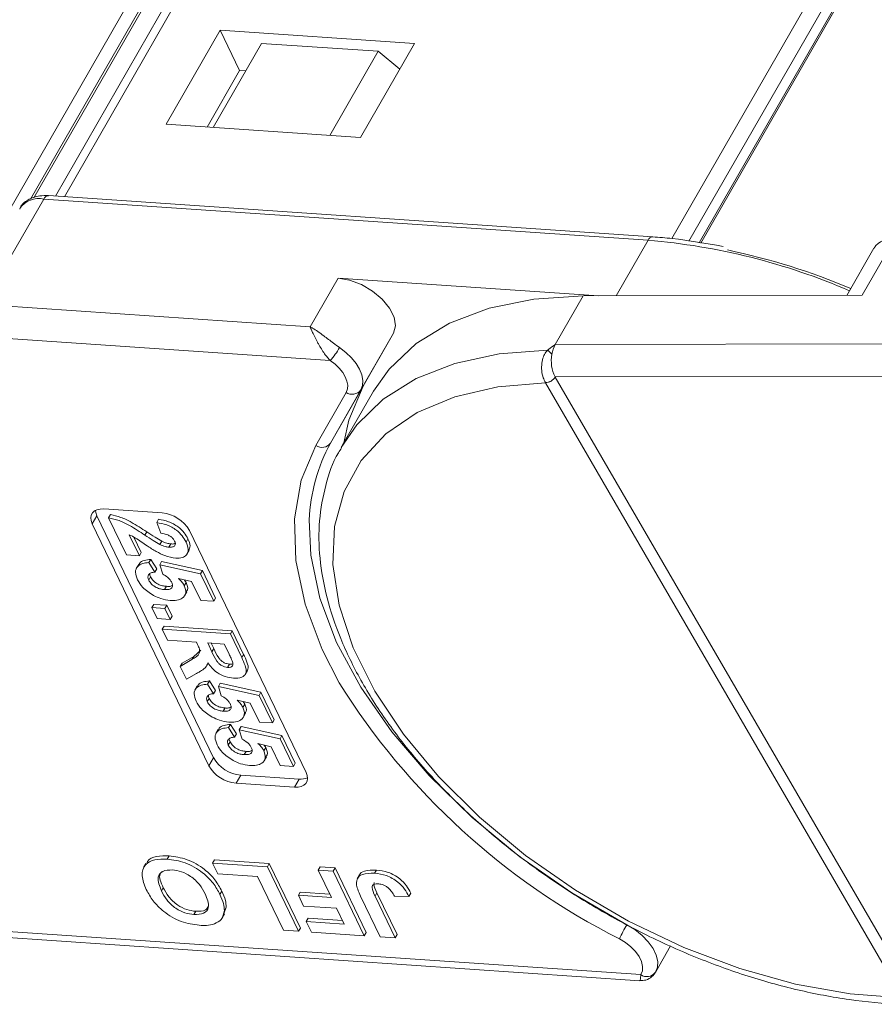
# Model space of a CAD drawing. Header units: millimetres. Extents: x 2816 to 3738, y -75 to 577.
# Tile 28 of 49: x 3378 to 3408, y 399 to 433. Entities that reach past the tile are written whole.
import ezdxf

# ---------------------------------------------------------------- set-up
doc = ezdxf.new("R2010")
doc.units = ezdxf.units.MM

msp = doc.modelspace()

# ---------------------------------------------------------------- linework, layer by layer
at = {"color": 7, "linetype": 'Continuous', "lineweight": 15}
for p, q in [((3395.349, 454.732), (3379.312, 426.818)), ((3394.891, 454.504), (3378.997, 426.839)), ((3376.77, 425.276), (3392.856, 453.276)), ((3400.516, 425.359), (3416.552, 453.27)), ((3393.154, 452.879), (3378.134, 426.736)), ((3417.026, 452.964), (3401.113, 425.267)), ((3378.246, 426.775), (3393.073, 452.583)), ((3378.25, 426.776), (3393.065, 452.563)), ((3401.468, 425.212), (3417.202, 452.598)), ((3401.528, 425.202), (3417.207, 452.492)), ((3384.747, 432.631), (3382.86, 429.346)), ((3391.532, 432.168), (3384.747, 432.631)), ((3385.426, 431.223), (3384.747, 432.631)), ((3386.191, 432.172), (3384.503, 429.234)), ((3390.262, 431.894), (3386.191, 432.172)), ((3389.645, 428.883), (3391.532, 432.168)), ((3390.262, 431.894), (3388.574, 428.956)), ((3391.018, 431.274), (3390.262, 431.894)), ((3384.291, 429.248), (3385.426, 431.223)), ((3385.426, 431.223), (3385.638, 431.209)), ((3382.86, 429.346), (3389.645, 428.883)), ((3399.847, 425.418), (3378.758, 426.856)), ((3377.456, 424.756), (3378.595, 426.738)), ((3378.595, 426.738), (3399.684, 425.3)), ((3398.568, 423.359), (3399.684, 425.3)), ((3407.164, 423.378), (3408.303, 425.36)), ((3407.571, 425.027), (3406.623, 423.376)), ((3388.864, 423.978), (3387.887, 422.279)), ((3388.864, 423.978), (3397.971, 423.357)), ((3387.887, 422.279), (3366.356, 423.747)), ((3396.442, 421.657), (3397.418, 423.356)), ((3407.164, 423.378), (3397.418, 423.356)), ((3366.302, 422.618), (3388.592, 421.098)), ((3389.656, 420.075), (3390.795, 422.057)), ((3389.742, 420.203), (3390.795, 422.057)), ((3417.169, 421.703), (3396.442, 421.657)), ((3396.101, 420.328), (3396.103, 420.325)), ((3396.103, 420.325), (3408.559, 398.858)), ((3396.445, 420.526), (3417.902, 420.573)), ((3396.446, 420.524), (3396.445, 420.526)), ((3408.901, 399.057), (3396.446, 420.524)), ((3389.146, 419.99), (3388.093, 418.136)), ((3389.742, 420.203), (3388.603, 418.22)), ((3388.603, 418.22), (3389.656, 420.075)), ((3390.102, 420.026), (3389.012, 418.129)), ((3380.688, 415.919), (3382.724, 415.78)), ((3380.444, 415.685), (3380.281, 415.402)), ((3384.517, 407.238), (3380.444, 415.685)), ((3380.853, 415.609), (3380.918, 415.722)), ((3381.474, 414.32), (3380.853, 415.609)), ((3382.536, 415.445), (3382.601, 415.559)), ((3384.354, 406.955), (3380.281, 415.402)), ((3382.674, 415.07), (3382.536, 415.445)), ((3383.674, 415.17), (3387.747, 406.724)), ((3381.578, 415.022), (3381.931, 414.289)), ((3381.74, 414.934), (3381.996, 414.403)), ((3382.119, 415.007), (3382.185, 415.121)), ((3383.558, 414.763), (3383.623, 414.877)), ((3382.648, 414.679), (3382.713, 414.793)), ((3382.959, 414.586), (3383.024, 414.699)), ((3381.931, 414.289), (3381.474, 414.32)), ((3381.931, 414.289), (3381.996, 414.403)), ((3382.263, 414.047), (3382.328, 414.16)), ((3382.328, 414.16), (3382.538, 413.828)), ((3383.591, 414.339), (3383.672, 414.48)), ((3381.904, 413.984), (3381.822, 413.843)), ((3382.263, 414.047), (3382.473, 413.715)), ((3382.473, 413.715), (3382.538, 413.828)), ((3382.639, 413.972), (3382.704, 414.085)), ((3382.742, 413.645), (3382.639, 413.972)), ((3382.639, 413.972), (3384.062, 413.655)), ((3382.704, 414.085), (3384.128, 413.768)), ((3382.253, 413.439), (3382.318, 413.552)), ((3383.752, 413.382), (3383.291, 413.489)), ((3384.062, 413.655), (3384.128, 413.768)), ((3384.062, 413.655), (3384.525, 412.695)), ((3384.128, 413.768), (3384.59, 412.808)), ((3382.808, 413.105), (3382.873, 413.219)), ((3383.497, 413.239), (3383.562, 413.353)), ((3383.507, 413.439), (3383.562, 413.353)), ((3384.069, 412.726), (3383.752, 413.382)), ((3383.506, 412.89), (3383.588, 413.032)), ((3384.525, 412.695), (3384.59, 412.808)), ((3382.364, 412.476), (3382.429, 412.589)), ((3382.364, 412.476), (3382.82, 412.445)), ((3382.547, 412.097), (3382.364, 412.476)), ((3382.429, 412.589), (3382.886, 412.558)), ((3382.82, 412.445), (3382.886, 412.558)), ((3382.82, 412.445), (3383.003, 412.066)), ((3382.886, 412.558), (3383.068, 412.179)), ((3384.525, 412.695), (3384.069, 412.726)), ((3383.003, 412.066), (3382.547, 412.097)), ((3383.003, 412.066), (3383.068, 412.179)), ((3382.729, 411.718), (3382.794, 411.831)), ((3382.794, 411.831), (3385.169, 411.669)), ((3382.729, 411.718), (3385.104, 411.556)), ((3382.912, 411.339), (3382.729, 411.718)), ((3385.104, 411.556), (3385.169, 411.669)), ((3385.104, 411.556), (3385.503, 410.729)), ((3385.169, 411.669), (3385.568, 410.842)), ((3383.917, 411.27), (3382.912, 411.339)), ((3383.958, 411.185), (3383.917, 411.27)), ((3384.891, 411.204), (3384.313, 411.243)), ((3384.313, 411.243), (3384.46, 410.938)), ((3384.436, 411.235), (3384.525, 411.051)), ((3384.46, 410.938), (3384.525, 411.051)), ((3385.046, 410.882), (3384.891, 411.204)), ((3383.421, 410.531), (3383.825, 410.774)), ((3383.76, 410.661), (3383.825, 410.774)), ((3383.825, 410.774), (3384.075, 410.996)), ((3385.503, 410.729), (3385.568, 410.842)), ((3383.356, 410.417), (3383.76, 410.661)), ((3383.356, 410.417), (3383.421, 410.531)), ((3383.57, 409.974), (3383.356, 410.417)), ((3384.272, 410.435), (3384.331, 410.537)), ((3385.01, 410.389), (3385.075, 410.503)), ((3383.925, 410.181), (3383.57, 409.974)), ((3385.62, 410.138), (3385.702, 410.28)), ((3383.95, 409.739), (3383.869, 409.598)), ((3384.31, 409.802), (3384.375, 409.915)), ((3384.31, 409.802), (3384.52, 409.47)), ((3384.375, 409.915), (3384.585, 409.583)), ((3384.686, 409.727), (3384.751, 409.841)), ((3384.789, 409.4), (3384.686, 409.727)), ((3384.686, 409.727), (3386.109, 409.41)), ((3384.751, 409.841), (3386.174, 409.523)), ((3384.52, 409.47), (3384.585, 409.583)), ((3386.109, 409.41), (3386.174, 409.523)), ((3386.109, 409.41), (3386.572, 408.45)), ((3386.174, 409.523), (3386.637, 408.563)), ((3384.3, 409.194), (3384.365, 409.307)), ((3385.799, 409.137), (3385.338, 409.244)), ((3385.544, 408.994), (3385.609, 409.108)), ((3385.554, 409.194), (3385.609, 409.108)), ((3386.116, 408.481), (3385.799, 409.137)), ((3384.855, 408.86), (3384.92, 408.974)), ((3385.553, 408.645), (3385.635, 408.787)), ((3385.041, 408.286), (3385.106, 408.399)), ((3385.106, 408.399), (3385.316, 408.067)), ((3385.417, 408.211), (3385.482, 408.324)), ((3385.482, 408.324), (3386.905, 408.007)), ((3386.572, 408.45), (3386.116, 408.481)), ((3386.572, 408.45), (3386.637, 408.563)), ((3384.681, 408.223), (3384.6, 408.082)), ((3385.041, 408.286), (3385.251, 407.954)), ((3385.251, 407.954), (3385.316, 408.067)), ((3385.52, 407.884), (3385.417, 408.211)), ((3385.417, 408.211), (3386.84, 407.894)), ((3386.84, 407.894), (3386.905, 408.007)), ((3386.905, 408.007), (3387.368, 407.047)), ((3385.031, 407.678), (3385.096, 407.791)), ((3386.53, 407.621), (3386.069, 407.728)), ((3386.285, 407.678), (3386.34, 407.592)), ((3386.847, 406.965), (3386.53, 407.621)), ((3386.84, 407.894), (3387.303, 406.934)), ((3385.586, 407.344), (3385.651, 407.458)), ((3386.275, 407.478), (3386.34, 407.592)), ((3386.284, 407.129), (3386.366, 407.271)), ((3384.517, 407.238), (3384.354, 406.955)), ((3387.303, 406.934), (3386.847, 406.965)), ((3387.303, 406.934), (3387.368, 407.047)), ((3385.467, 406.629), (3385.304, 406.346)), ((3387.502, 406.49), (3385.467, 406.629)), ((3387.34, 406.207), (3385.304, 406.346)), ((3387.502, 406.49), (3387.34, 406.207)), ((3382.159, 403.542), (3382.078, 403.4)), ((3382.899, 403.697), (3382.964, 403.81)), ((3384.483, 403.561), (3384.548, 403.674)), ((3384.483, 403.561), (3386.397, 403.43)), ((3384.664, 403.186), (3384.483, 403.561)), ((3384.548, 403.674), (3386.462, 403.544)), ((3386.397, 403.43), (3386.462, 403.544)), ((3386.462, 403.544), (3387.548, 401.291)), ((3386.056, 403.091), (3384.664, 403.186)), ((3386.397, 403.43), (3387.483, 401.178)), ((3388.171, 403.309), (3388.236, 403.423)), ((3388.631, 402.356), (3388.171, 403.309)), ((3388.171, 403.309), (3388.693, 403.274)), ((3388.236, 403.423), (3388.758, 403.387)), ((3388.693, 403.274), (3388.758, 403.387)), ((3388.693, 403.274), (3389.779, 401.021)), ((3388.758, 403.387), (3389.844, 401.135)), ((3389.617, 403.147), (3389.535, 403.006)), ((3390.137, 403.203), (3390.202, 403.317)), ((3386.961, 401.214), (3386.056, 403.091)), ((3382.698, 402.586), (3382.763, 402.699)), ((3384.741, 402.467), (3384.806, 402.581)), ((3387.482, 402.435), (3387.547, 402.548)), ((3387.547, 402.548), (3388.572, 402.478)), ((3390.155, 402.406), (3390.22, 402.519)), ((3390.22, 402.519), (3390.923, 401.061)), ((3391.338, 402.395), (3391.403, 402.509)), ((3387.663, 402.059), (3387.482, 402.435)), ((3387.482, 402.435), (3388.631, 402.356)), ((3390.336, 400.983), (3389.651, 402.403)), ((3390.155, 402.406), (3390.858, 400.948)), ((3391.338, 402.395), (3390.83, 402.402)), ((3383.833, 401.762), (3383.898, 401.875)), ((3384.818, 401.646), (3384.9, 401.788)), ((3384.961, 402.016), (3384.874, 401.783)), ((3384.896, 401.903), (3384.961, 402.016)), ((3388.812, 401.981), (3387.663, 402.059)), ((3389.076, 401.432), (3388.812, 401.981)), ((3387.754, 401.523), (3387.819, 401.636)), ((3387.935, 401.147), (3387.754, 401.523)), ((3387.754, 401.523), (3389.076, 401.432)), ((3387.819, 401.636), (3389.018, 401.554)), ((3399.431, 399.664), (3376.62, 401.219)), ((3387.483, 401.178), (3386.961, 401.214)), ((3387.483, 401.178), (3387.548, 401.291)), ((3389.779, 401.021), (3387.935, 401.147)), ((3389.779, 401.021), (3389.844, 401.135)), ((3376.891, 400.988), (3399.399, 399.453)), ((3390.858, 400.948), (3390.336, 400.983)), ((3390.858, 400.948), (3390.923, 401.061)), ((3399.951, 399.765), (3400.471, 400.671)), ((3399.951, 399.765), (3399.937, 399.742))]:
    msp.add_line(p, q, dxfattribs=at)
at = {"color": 7, "linetype": 'Continuous', "lineweight": 15, "flags": 128}
for points in [[(3390.795, 422.057), (3390.867, 422.314), (3390.823, 422.613), (3390.665, 422.932), (3390.407, 423.244), (3390.069, 423.525), (3389.678, 423.752), (3389.265, 423.907), (3388.864, 423.978)], [(3397.418, 423.356), (3395.7, 423.247), (3394.137, 422.929), (3392.757, 422.409), (3391.585, 421.696), (3390.645, 420.803), (3390.102, 420.026)], [(3388.917, 421.552), (3389.139, 421.381), (3389.334, 421.194), (3389.494, 420.996), (3389.616, 420.795), (3389.695, 420.596), (3389.728, 420.406), (3389.715, 420.23), (3389.656, 420.075)], [(3396.175, 421.458), (3394.482, 421.332), (3392.942, 421.001), (3391.585, 420.472), (3390.436, 419.753), (3389.515, 418.858), (3388.976, 418.066)], [(3388.592, 421.098), (3388.759, 420.97), (3388.905, 420.829), (3389.025, 420.681), (3389.116, 420.53), (3389.175, 420.381), (3389.2, 420.238), (3389.191, 420.107), (3389.146, 419.99)], [(3408.559, 398.858), (3406.738, 398.989), (3404.834, 399.331), (3402.884, 399.876), (3400.928, 400.615), (3399.005, 401.532), (3397.152, 402.609), (3395.407, 403.826), (3393.804, 405.157), (3392.375, 406.576), (3391.149, 408.055), (3390.149, 409.565), (3389.396, 411.075), (3388.905, 412.556), (3388.686, 413.978), (3388.742, 415.312), (3389.073, 416.533), (3389.672, 417.616), (3390.528, 418.539), (3391.622, 419.285), (3392.935, 419.838), (3394.438, 420.187), (3396.103, 420.325)], [(3389.066, 418.224), (3389.24, 419.016), (3389.742, 420.203)], [(3388.093, 418.136), (3387.58, 416.92), (3387.343, 415.574), (3387.387, 414.122), (3387.71, 412.591), (3388.309, 411.009), (3388.905, 409.849)], [(3380.281, 415.402), (3380.241, 415.511), (3380.229, 415.614), (3380.245, 415.707), (3380.288, 415.786), (3380.357, 415.849), (3380.449, 415.893), (3380.561, 415.917), (3380.688, 415.919)], [(3380.444, 415.685), (3380.404, 415.794), (3380.392, 415.87)], [(3398.943, 401.408), (3397.025, 402.525), (3395.214, 403.78), (3393.542, 405.151), (3392.04, 406.612), (3390.736, 408.136), (3389.654, 409.696), (3388.813, 411.263), (3388.229, 412.808), (3387.913, 414.303), (3387.86, 415.535)], [(3387.747, 406.724), (3387.787, 406.615), (3387.799, 406.512), (3387.783, 406.419), (3387.74, 406.339), (3387.671, 406.276), (3387.579, 406.232), (3387.467, 406.209), (3387.34, 406.207)], [(3398.943, 401.408), (3399.225, 401.235), (3399.479, 401.034), (3399.694, 400.813), (3399.86, 400.581), (3399.971, 400.348), (3400.022, 400.125), (3400.01, 399.92), (3399.951, 399.765)], [(3398.686, 400.913), (3398.897, 400.784), (3399.088, 400.633), (3399.249, 400.467), (3399.373, 400.293), (3399.457, 400.119), (3399.495, 399.951), (3399.486, 399.797), (3399.431, 399.664)]]:
    msp.add_lwpolyline(points, dxfattribs=at)
at = {"color": 7, "linetype": 'Continuous', "lineweight": 15}
for centre, radius, start, end in [((3378.766, 426.673), 0.182, 92.3814, 159.2094), ((3378.42, 425.941), 0.816, 77.5787, 145.0198), ((3399.854, 425.236), 0.182, 92.4039, 159.2064), ((3397.81, 402.924), 22.454, 66.6333, 85.2128), ((3408.22, 424.572), 0.792, 83.9702, 144.9679), ((3397.624, 401.914), 23.546, 67.169, 78.1548), ((3386.501, 422.94), 2.787, 318.6296, 330.123), ((3395.744, 420.828), 0.763, 40.1491, 55.5658), ((3397.342, 421.161), 1.027, 151.137, 171.0902), ((3397.539, 421.094), 1.233, 169.4134, 207.4295), ((3396.081, 420.76), 0.432, 272.6947, 327.2216), ((3396.083, 420.755), 0.43, 272.7339, 327.5146), ((3389.358, 420.293), 0.37, 235.0541, 323.7623), ((3393.845, 415.325), 5.989, 151.0878, 177.9907), ((3388.305, 418.439), 0.37, 235.0541, 323.7623), ((3382.614, 414.564), 1.221, 29.7943, 84.8521), ((3409.791, 422.888), 24.622, 211.9753, 243.1885), ((3385.414, 407.562), 1.221, 209.7943, 264.8521), ((3385.576, 407.845), 1.221, 209.7943, 264.8521), ((3387.563, 407.047), 0.56, 263.8076, 294.8879), ((3404.791, 398.047), 6.745, 150.1125, 154.851), ((3399.645, 399.956), 0.362, 233.7419, 323.834)]:
    msp.add_arc(centre, radius, start, end, dxfattribs=at)
for points, knots in [([(3378.758, 426.856), (3378.653, 426.857), (3378.392, 426.861), (3378.05, 426.732), (3377.802, 426.544), (3377.759, 426.404), (3377.752, 426.382)], [0, 0, 0, 0, 0.2497149, 0.6203604, 0.9397662, 1, 1, 1, 1]), ([(3402.301, 425.082), (3401.703, 425.189), (3400.871, 425.338), (3400.072, 425.4), (3399.847, 425.418)], [0, 0, 0, 0, 0.718497, 1, 1, 1, 1]), ([(3387.887, 422.279), (3387.889, 422.278), (3387.895, 422.275), (3387.915, 422.264), (3387.94, 422.25), (3388.084, 422.165), (3388.324, 421.998), (3388.653, 421.742), (3388.844, 421.604), (3388.917, 421.552)], [0, 0, 0, 0, 0.0050875, 0.0203691, 0.0708073, 0.0890863, 0.5003107, 0.809226, 1, 1, 1, 1]), ([(3388.592, 421.098), (3388.558, 421.134), (3388.49, 421.208), (3388.385, 421.346), (3388.278, 421.506), (3388.198, 421.643), (3388.102, 421.817), (3388.024, 421.975), (3387.957, 422.121), (3387.929, 422.185), (3387.913, 422.22), (3387.905, 422.239), (3387.897, 422.256), (3387.893, 422.266), (3387.89, 422.272), (3387.889, 422.276), (3387.888, 422.278), (3387.887, 422.279)], [0, 0, 0, 0, 0.101029, 0.204946, 0.337168, 0.474297, 0.5162, 0.743651, 0.85309, 0.914248, 0.93217, 0.960137, 0.976545, 0.986194, 0.994698, 0.995932, 1, 1, 1, 1]), ([(3396.175, 421.458), (3396.156, 421.436), (3396.097, 421.37), (3396.021, 421.222), (3395.967, 421.002), (3395.965, 420.746), (3396.012, 420.507), (3396.074, 420.384), (3396.101, 420.328)], [0, 0, 0, 0, 0.07361, 0.225281, 0.412719, 0.616054, 0.826783, 1, 1, 1, 1]), ([(3396.442, 421.657), (3396.441, 421.656), (3396.366, 421.603), (3396.274, 421.539), (3396.19, 421.47), (3396.175, 421.458)], [0, 0, 0, 0, 0.012087, 0.82463, 1, 1, 1, 1]), ([(3388.987, 418.051), (3388.95, 417.995), (3388.686, 417.603), (3388.409, 416.751), (3388.178, 415.519), (3388.199, 414.198), (3388.446, 412.817), (3388.924, 411.39), (3389.627, 409.941), (3390.541, 408.495), (3391.652, 407.076), (3392.94, 405.708), (3394.383, 404.41), (3395.958, 403.203), (3397.64, 402.105), (3399.404, 401.132), (3401.222, 400.3), (3403.066, 399.621), (3404.909, 399.105), (3406.72, 398.768), (3408.041, 398.637), (3408.743, 398.63), (3408.882, 398.629)], [0, 0, 0, 0, 0.008583, 0.060908, 0.11324, 0.166069, 0.219655, 0.27393, 0.328643, 0.383549, 0.438467, 0.49333, 0.548126, 0.602866, 0.657573, 0.712269, 0.766979, 0.821722, 0.876527, 0.931418, 0.986418, 1, 1, 1, 1]), ([(3380.853, 415.609), (3380.975, 415.583), (3381.218, 415.53), (3381.655, 415.311), (3381.943, 415.123), (3382.119, 415.007)], [0, 0, 0, 0, 0.2795508, 0.5593318, 1, 1, 1, 1]), ([(3380.918, 415.722), (3381.04, 415.696), (3381.284, 415.644), (3381.72, 415.424), (3382.008, 415.236), (3382.185, 415.121)], [0, 0, 0, 0, 0.2795508, 0.5593318, 1, 1, 1, 1]), ([(3382.601, 415.559), (3382.716, 415.538), (3382.947, 415.496), (3383.277, 415.316), (3383.502, 415.092), (3383.583, 414.948), (3383.623, 414.877)], [0, 0, 0, 0, 0.2807519, 0.5589701, 0.7792745, 1, 1, 1, 1]), ([(3382.536, 415.445), (3382.651, 415.424), (3382.882, 415.383), (3383.212, 415.203), (3383.437, 414.979), (3383.517, 414.835), (3383.558, 414.763)], [0, 0, 0, 0, 0.280752, 0.55897, 0.779275, 1, 1, 1, 1]), ([(3382.515, 414.434), (3382.408, 414.5), (3382.231, 414.608), (3381.995, 414.77), (3381.795, 414.91), (3381.65, 414.984), (3381.578, 415.022)], [0, 0, 0, 0, 0.3399849, 0.5601859, 0.7803799, 1, 1, 1, 1]), ([(3382.119, 415.007), (3382.216, 414.943), (3382.389, 414.828), (3382.569, 414.725), (3382.648, 414.679)], [0, 0, 0, 0, 0.560235, 1, 1, 1, 1]), ([(3382.185, 415.121), (3382.281, 415.056), (3382.454, 414.942), (3382.634, 414.838), (3382.713, 414.793)], [0, 0, 0, 0, 0.5602349, 1, 1, 1, 1]), ([(3383.158, 414.798), (3383.142, 414.826), (3383.112, 414.881), (3383.026, 414.959), (3382.873, 415.041), (3382.756, 415.058), (3382.674, 415.07)], [0, 0, 0, 0, 0.187236, 0.374084, 0.560696, 1, 1, 1, 1]), ([(3383.623, 414.877), (3383.66, 414.79), (3383.728, 414.636), (3383.674, 414.522), (3383.651, 414.473)], [0, 0, 0, 0, 0.564011, 1, 1, 1, 1]), ([(3382.648, 414.679), (3382.707, 414.653), (3382.813, 414.606), (3382.914, 414.592), (3382.959, 414.586)], [0, 0, 0, 0, 0.5601166, 1, 1, 1, 1]), ([(3382.713, 414.793), (3382.772, 414.766), (3382.878, 414.719), (3382.979, 414.705), (3383.024, 414.699)], [0, 0, 0, 0, 0.560117, 1, 1, 1, 1]), ([(3382.959, 414.586), (3383.003, 414.585), (3383.09, 414.583), (3383.174, 414.631), (3383.193, 414.711), (3383.17, 414.769), (3383.158, 414.798)], [0, 0, 0, 0, 0.280664, 0.559461, 0.779366, 1, 1, 1, 1]), ([(3383.024, 414.699), (3383.07, 414.696), (3383.134, 414.691), (3383.171, 414.717), (3383.181, 414.724)], [0, 0, 0, 0, 0.724337, 1, 1, 1, 1]), ([(3383.558, 414.763), (3383.592, 414.678), (3383.661, 414.509), (3383.6, 414.314), (3383.436, 414.205), (3383.281, 414.203), (3383.203, 414.203)], [0, 0, 0, 0, 0.280568, 0.55975, 0.779795, 1, 1, 1, 1]), ([(3381.913, 413.961), (3381.921, 413.985), (3381.945, 414.066), (3382.099, 414.136), (3382.252, 414.152), (3382.328, 414.16)], [0, 0, 0, 0, 0.174862, 0.587086, 1, 1, 1, 1]), ([(3383.203, 414.203), (3383.075, 414.224), (3382.845, 414.262), (3382.616, 414.382), (3382.515, 414.434)], [0, 0, 0, 0, 0.558458, 1, 1, 1, 1]), ([(3381.865, 413.45), (3381.83, 413.54), (3381.761, 413.72), (3381.847, 413.918), (3382.029, 414.025), (3382.185, 414.039), (3382.263, 414.047)], [0, 0, 0, 0, 0.279948, 0.559031, 0.779331, 1, 1, 1, 1]), ([(3382.473, 413.715), (3382.425, 413.71), (3382.329, 413.7), (3382.246, 413.632), (3382.216, 413.541), (3382.24, 413.473), (3382.253, 413.439)], [0, 0, 0, 0, 0.2803, 0.559961, 0.780042, 1, 1, 1, 1]), ([(3382.293, 413.654), (3382.292, 413.653), (3382.284, 413.625), (3382.301, 413.588), (3382.318, 413.552)], [0, 0, 0, 0, 0.0352431, 1, 1, 1, 1]), ([(3382.318, 413.552), (3382.348, 413.503), (3382.408, 413.406), (3382.57, 413.291), (3382.734, 413.234), (3382.826, 413.224), (3382.873, 413.219)], [0, 0, 0, 0, 0.279573, 0.558664, 0.778923, 1, 1, 1, 1]), ([(3383.058, 413.357), (3383.04, 413.387), (3383.004, 413.449), (3382.896, 413.552), (3382.8, 413.61), (3382.742, 413.645)], [0, 0, 0, 0, 0.279963, 0.560065, 1, 1, 1, 1]), ([(3383.291, 413.489), (3383.34, 413.444), (3383.426, 413.364), (3383.476, 413.278), (3383.497, 413.239)], [0, 0, 0, 0, 0.559888, 1, 1, 1, 1]), ([(3382.425, 412.9), (3382.286, 412.99), (3382.036, 413.15), (3381.917, 413.358), (3381.865, 413.45)], [0, 0, 0, 0, 0.558353, 1, 1, 1, 1]), ([(3382.253, 413.439), (3382.283, 413.39), (3382.342, 413.293), (3382.505, 413.177), (3382.668, 413.12), (3382.761, 413.11), (3382.808, 413.105)], [0, 0, 0, 0, 0.279573, 0.558664, 0.778923, 1, 1, 1, 1]), ([(3382.808, 413.105), (3382.861, 413.104), (3382.967, 413.101), (3383.071, 413.156), (3383.099, 413.252), (3383.072, 413.322), (3383.058, 413.357)], [0, 0, 0, 0, 0.2808976, 0.5594604, 0.779497, 1, 1, 1, 1]), ([(3382.873, 413.219), (3382.928, 413.215), (3383.016, 413.21), (3383.067, 413.246), (3383.086, 413.26)], [0, 0, 0, 0, 0.63022, 1, 1, 1, 1]), ([(3383.497, 413.239), (3383.526, 413.151), (3383.582, 412.974), (3383.453, 412.803), (3383.248, 412.721), (3383.083, 412.724), (3383.001, 412.726)], [0, 0, 0, 0, 0.2790069, 0.5586194, 0.7790735, 1, 1, 1, 1]), ([(3383.562, 413.353), (3383.598, 413.26), (3383.649, 413.131), (3383.581, 413.051), (3383.562, 413.028)], [0, 0, 0, 0, 0.7137043, 1, 1, 1, 1]), ([(3383.001, 412.726), (3382.894, 412.74), (3382.704, 412.766), (3382.511, 412.859), (3382.425, 412.9)], [0, 0, 0, 0, 0.5595341, 1, 1, 1, 1]), ([(3383.76, 410.661), (3383.87, 410.722), (3384.023, 410.807), (3384.037, 411.026), (3383.984, 411.132), (3383.958, 411.185)], [0, 0, 0, 0, 0.561022, 0.779295, 1, 1, 1, 1]), ([(3384.525, 411.051), (3384.574, 410.94), (3384.636, 410.801), (3384.766, 410.635), (3384.861, 410.563), (3384.972, 410.515), (3385.041, 410.507), (3385.075, 410.503)], [0, 0, 0, 0, 0.500962, 0.625785, 0.750436, 0.875032, 1, 1, 1, 1]), ([(3384.46, 410.938), (3384.509, 410.827), (3384.57, 410.688), (3384.701, 410.522), (3384.796, 410.45), (3384.907, 410.402), (3384.976, 410.394), (3385.01, 410.389)], [0, 0, 0, 0, 0.500962, 0.625785, 0.750436, 0.875032, 1, 1, 1, 1]), ([(3385.184, 410.581), (3385.16, 410.637), (3385.117, 410.737), (3385.068, 410.837), (3385.046, 410.882)], [0, 0, 0, 0, 0.559921, 1, 1, 1, 1]), ([(3385.503, 410.729), (3385.544, 410.639), (3385.627, 410.461), (3385.68, 410.237), (3385.605, 410.108), (3385.473, 410.017), (3385.317, 410.012), (3385.214, 410.009)], [0, 0, 0, 0, 0.2511432, 0.5005272, 0.6257353, 0.7510496, 1, 1, 1, 1]), ([(3385.568, 410.842), (3385.608, 410.753), (3385.689, 410.576), (3385.75, 410.365), (3385.699, 410.286), (3385.687, 410.269)], [0, 0, 0, 0, 0.44121, 0.879329, 1, 1, 1, 1]), ([(3384.322, 410.548), (3384.3, 410.491), (3384.263, 410.398), (3384.148, 410.308), (3384.04, 410.242), (3383.963, 410.201), (3383.925, 410.181)], [0, 0, 0, 0, 0.3395791, 0.5595909, 0.7797866, 1, 1, 1, 1]), ([(3385.214, 410.009), (3385.119, 410.022), (3384.93, 410.047), (3384.651, 410.19), (3384.449, 410.369), (3384.365, 410.488), (3384.322, 410.548)], [0, 0, 0, 0, 0.279954, 0.558933, 0.779174, 1, 1, 1, 1]), ([(3385.01, 410.389), (3385.048, 410.389), (3385.122, 410.389), (3385.205, 410.453), (3385.192, 410.533), (3385.184, 410.581)], [0, 0, 0, 0, 0.281129, 0.561183, 1, 1, 1, 1]), ([(3385.075, 410.503), (3385.117, 410.499), (3385.159, 410.495), (3385.182, 410.513), (3385.183, 410.513)], [0, 0, 0, 0, 0.969792, 1, 1, 1, 1]), ([(3383.911, 409.205), (3383.877, 409.295), (3383.808, 409.475), (3383.894, 409.673), (3384.076, 409.78), (3384.232, 409.794), (3384.31, 409.802)], [0, 0, 0, 0, 0.279948, 0.559031, 0.779331, 1, 1, 1, 1]), ([(3383.96, 409.716), (3383.967, 409.74), (3383.992, 409.821), (3384.146, 409.891), (3384.299, 409.907), (3384.375, 409.915)], [0, 0, 0, 0, 0.174862, 0.587086, 1, 1, 1, 1]), ([(3384.52, 409.47), (3384.472, 409.465), (3384.376, 409.455), (3384.293, 409.387), (3384.263, 409.296), (3384.287, 409.228), (3384.3, 409.194)], [0, 0, 0, 0, 0.2803, 0.559961, 0.780042, 1, 1, 1, 1]), ([(3384.339, 409.409), (3384.339, 409.408), (3384.331, 409.38), (3384.348, 409.343), (3384.365, 409.307)], [0, 0, 0, 0, 0.035243, 1, 1, 1, 1]), ([(3385.105, 409.112), (3385.087, 409.142), (3385.051, 409.204), (3384.943, 409.307), (3384.847, 409.365), (3384.789, 409.4)], [0, 0, 0, 0, 0.279963, 0.560065, 1, 1, 1, 1]), ([(3384.472, 408.655), (3384.332, 408.745), (3384.082, 408.905), (3383.964, 409.113), (3383.911, 409.205)], [0, 0, 0, 0, 0.5583531, 1, 1, 1, 1]), ([(3384.3, 409.194), (3384.33, 409.145), (3384.389, 409.048), (3384.552, 408.932), (3384.715, 408.875), (3384.808, 408.865), (3384.855, 408.86)], [0, 0, 0, 0, 0.2795727, 0.5586639, 0.7789233, 1, 1, 1, 1]), ([(3384.365, 409.307), (3384.395, 409.258), (3384.454, 409.161), (3384.617, 409.046), (3384.78, 408.989), (3384.873, 408.979), (3384.92, 408.974)], [0, 0, 0, 0, 0.279573, 0.558664, 0.778923, 1, 1, 1, 1]), ([(3384.855, 408.86), (3384.908, 408.859), (3385.014, 408.856), (3385.118, 408.911), (3385.146, 409.007), (3385.118, 409.077), (3385.105, 409.112)], [0, 0, 0, 0, 0.280898, 0.55946, 0.779497, 1, 1, 1, 1]), ([(3384.92, 408.974), (3384.975, 408.97), (3385.063, 408.965), (3385.114, 409.001), (3385.133, 409.015)], [0, 0, 0, 0, 0.63022, 1, 1, 1, 1]), ([(3385.544, 408.994), (3385.573, 408.906), (3385.629, 408.729), (3385.5, 408.558), (3385.295, 408.476), (3385.13, 408.479), (3385.047, 408.481)], [0, 0, 0, 0, 0.279007, 0.558619, 0.779074, 1, 1, 1, 1]), ([(3385.338, 409.244), (3385.386, 409.199), (3385.473, 409.119), (3385.522, 409.033), (3385.544, 408.994)], [0, 0, 0, 0, 0.559888, 1, 1, 1, 1]), ([(3385.609, 409.108), (3385.645, 409.015), (3385.695, 408.886), (3385.628, 408.806), (3385.609, 408.783)], [0, 0, 0, 0, 0.713704, 1, 1, 1, 1]), ([(3385.047, 408.481), (3384.941, 408.495), (3384.751, 408.521), (3384.557, 408.614), (3384.472, 408.655)], [0, 0, 0, 0, 0.559534, 1, 1, 1, 1]), ([(3384.691, 408.2), (3384.698, 408.224), (3384.723, 408.305), (3384.877, 408.375), (3385.03, 408.391), (3385.106, 408.399)], [0, 0, 0, 0, 0.174862, 0.587086, 1, 1, 1, 1]), ([(3384.642, 407.689), (3384.608, 407.779), (3384.539, 407.959), (3384.625, 408.157), (3384.807, 408.264), (3384.963, 408.278), (3385.041, 408.286)], [0, 0, 0, 0, 0.279948, 0.559031, 0.779331, 1, 1, 1, 1]), ([(3385.251, 407.954), (3385.203, 407.949), (3385.107, 407.939), (3385.024, 407.871), (3384.994, 407.78), (3385.018, 407.712), (3385.031, 407.678)], [0, 0, 0, 0, 0.2803, 0.559961, 0.780042, 1, 1, 1, 1]), ([(3385.203, 407.139), (3385.063, 407.229), (3384.813, 407.389), (3384.695, 407.597), (3384.642, 407.689)], [0, 0, 0, 0, 0.558353, 1, 1, 1, 1]), ([(3385.031, 407.678), (3385.061, 407.629), (3385.12, 407.532), (3385.283, 407.416), (3385.446, 407.359), (3385.539, 407.349), (3385.586, 407.344)], [0, 0, 0, 0, 0.279573, 0.558664, 0.778923, 1, 1, 1, 1]), ([(3385.07, 407.893), (3385.07, 407.892), (3385.062, 407.864), (3385.079, 407.827), (3385.096, 407.791)], [0, 0, 0, 0, 0.035243, 1, 1, 1, 1]), ([(3385.096, 407.791), (3385.126, 407.742), (3385.185, 407.645), (3385.348, 407.529), (3385.511, 407.473), (3385.604, 407.463), (3385.651, 407.458)], [0, 0, 0, 0, 0.279573, 0.558664, 0.778923, 1, 1, 1, 1]), ([(3385.836, 407.596), (3385.818, 407.626), (3385.782, 407.688), (3385.674, 407.791), (3385.578, 407.849), (3385.52, 407.884)], [0, 0, 0, 0, 0.279963, 0.560065, 1, 1, 1, 1]), ([(3386.069, 407.728), (3386.117, 407.683), (3386.204, 407.603), (3386.253, 407.516), (3386.275, 407.478)], [0, 0, 0, 0, 0.559888, 1, 1, 1, 1]), ([(3385.586, 407.344), (3385.639, 407.343), (3385.745, 407.34), (3385.849, 407.395), (3385.877, 407.491), (3385.849, 407.561), (3385.836, 407.596)], [0, 0, 0, 0, 0.280898, 0.55946, 0.779497, 1, 1, 1, 1]), ([(3385.651, 407.458), (3385.706, 407.454), (3385.794, 407.449), (3385.845, 407.485), (3385.864, 407.498)], [0, 0, 0, 0, 0.63022, 1, 1, 1, 1]), ([(3386.275, 407.478), (3386.304, 407.39), (3386.36, 407.213), (3386.231, 407.042), (3386.026, 406.96), (3385.861, 406.963), (3385.778, 406.965)], [0, 0, 0, 0, 0.279007, 0.558619, 0.779074, 1, 1, 1, 1]), ([(3386.34, 407.592), (3386.376, 407.499), (3386.426, 407.37), (3386.359, 407.29), (3386.34, 407.267)], [0, 0, 0, 0, 0.713704, 1, 1, 1, 1]), ([(3385.778, 406.965), (3385.672, 406.979), (3385.482, 407.004), (3385.288, 407.098), (3385.203, 407.139)], [0, 0, 0, 0, 0.559534, 1, 1, 1, 1]), ([(3382.171, 402.632), (3382.104, 402.798), (3381.971, 403.128), (3382.092, 403.511), (3382.441, 403.701), (3382.746, 403.698), (3382.899, 403.697)], [0, 0, 0, 0, 0.280551, 0.5594882, 0.779434, 1, 1, 1, 1]), ([(3382.183, 403.512), (3382.192, 403.549), (3382.225, 403.693), (3382.516, 403.809), (3382.815, 403.81), (3382.964, 403.81)], [0, 0, 0, 0, 0.1463704, 0.5725843, 1, 1, 1, 1]), ([(3382.899, 403.697), (3383.107, 403.668), (3383.522, 403.611), (3384.122, 403.268), (3384.527, 402.859), (3384.669, 402.598), (3384.741, 402.467)], [0, 0, 0, 0, 0.279942, 0.558704, 0.779045, 1, 1, 1, 1]), ([(3382.964, 403.81), (3383.172, 403.781), (3383.588, 403.724), (3384.188, 403.382), (3384.592, 402.973), (3384.735, 402.711), (3384.806, 402.581)], [0, 0, 0, 0, 0.279942, 0.558704, 0.779045, 1, 1, 1, 1]), ([(3383.081, 403.321), (3382.959, 403.316), (3382.714, 403.306), (3382.52, 403.032), (3382.63, 402.755), (3382.698, 402.586)], [0, 0, 0, 0, 0.279991, 0.559768, 1, 1, 1, 1]), ([(3382.709, 403.249), (3382.688, 403.226), (3382.573, 403.099), (3382.678, 402.879), (3382.763, 402.699)], [0, 0, 0, 0, 0.18065, 1, 1, 1, 1]), ([(3384.226, 402.488), (3384.169, 402.595), (3384.054, 402.808), (3383.753, 403.091), (3383.396, 403.276), (3383.186, 403.306), (3383.081, 403.321)], [0, 0, 0, 0, 0.281021, 0.560116, 0.779939, 1, 1, 1, 1]), ([(3389.504, 402.828), (3389.511, 402.9), (3389.523, 403.044), (3389.735, 403.205), (3389.985, 403.204), (3390.137, 403.203)], [0, 0, 0, 0, 0.280122, 0.560355, 1, 1, 1, 1]), ([(3389.612, 403.132), (3389.613, 403.136), (3389.628, 403.208), (3389.811, 403.312), (3390.054, 403.315), (3390.202, 403.317)], [0, 0, 0, 0, 0.022366, 0.402938, 1, 1, 1, 1]), ([(3390.137, 403.203), (3390.274, 403.186), (3390.545, 403.152), (3390.946, 402.927), (3391.198, 402.653), (3391.291, 402.481), (3391.338, 402.395)], [0, 0, 0, 0, 0.280246, 0.558416, 0.778827, 1, 1, 1, 1]), ([(3390.202, 403.317), (3390.339, 403.299), (3390.61, 403.265), (3391.011, 403.04), (3391.263, 402.766), (3391.356, 402.595), (3391.403, 402.509)], [0, 0, 0, 0, 0.280246, 0.558416, 0.778827, 1, 1, 1, 1]), ([(3389.651, 402.403), (3389.613, 402.484), (3389.544, 402.629), (3389.516, 402.767), (3389.504, 402.828)], [0, 0, 0, 0, 0.560294, 1, 1, 1, 1]), ([(3390.285, 402.83), (3390.223, 402.831), (3390.131, 402.832), (3390.057, 402.777), (3390.039, 402.642), (3390.104, 402.511), (3390.155, 402.406)], [0, 0, 0, 0, 0.249396, 0.374426, 0.499454, 1, 1, 1, 1]), ([(3390.129, 402.882), (3390.124, 402.863), (3390.095, 402.759), (3390.164, 402.626), (3390.22, 402.519)], [0, 0, 0, 0, 0.191498, 1, 1, 1, 1]), ([(3390.624, 402.687), (3390.596, 402.709), (3390.539, 402.753), (3390.419, 402.812), (3390.335, 402.823), (3390.285, 402.83)], [0, 0, 0, 0, 0.280672, 0.560844, 1, 1, 1, 1]), ([(3384.021, 401.386), (3383.811, 401.416), (3383.392, 401.475), (3382.789, 401.824), (3382.386, 402.237), (3382.243, 402.501), (3382.171, 402.632)], [0, 0, 0, 0, 0.279831, 0.558669, 0.779006, 1, 1, 1, 1]), ([(3382.698, 402.586), (3382.755, 402.48), (3382.868, 402.268), (3383.164, 401.983), (3383.522, 401.804), (3383.729, 401.776), (3383.833, 401.762)], [0, 0, 0, 0, 0.281087, 0.560013, 0.779691, 1, 1, 1, 1]), ([(3382.763, 402.699), (3382.82, 402.593), (3382.933, 402.381), (3383.229, 402.096), (3383.587, 401.917), (3383.794, 401.889), (3383.898, 401.875)], [0, 0, 0, 0, 0.281087, 0.560013, 0.779691, 1, 1, 1, 1]), ([(3383.833, 401.762), (3383.956, 401.766), (3384.202, 401.773), (3384.406, 402.042), (3384.294, 402.319), (3384.226, 402.488)], [0, 0, 0, 0, 0.280278, 0.559877, 1, 1, 1, 1]), ([(3384.741, 402.467), (3384.79, 402.358), (3384.878, 402.162), (3384.89, 401.982), (3384.896, 401.903)], [0, 0, 0, 0, 0.560171, 1, 1, 1, 1]), ([(3384.806, 402.581), (3384.855, 402.471), (3384.943, 402.275), (3384.955, 402.095), (3384.961, 402.016)], [0, 0, 0, 0, 0.560171, 1, 1, 1, 1]), ([(3390.83, 402.402), (3390.801, 402.457), (3390.749, 402.554), (3390.662, 402.646), (3390.624, 402.687)], [0, 0, 0, 0, 0.561018, 1, 1, 1, 1]), ([(3383.898, 401.875), (3384.027, 401.875), (3384.244, 401.875), (3384.317, 402.006), (3384.346, 402.059)], [0, 0, 0, 0, 0.597336, 1, 1, 1, 1]), ([(3384.896, 401.903), (3384.873, 401.789), (3384.833, 401.584), (3384.637, 401.481), (3384.55, 401.436)], [0, 0, 0, 0, 0.559956, 1, 1, 1, 1]), ([(3384.55, 401.436), (3384.46, 401.413), (3384.3, 401.374), (3384.106, 401.382), (3384.021, 401.386)], [0, 0, 0, 0, 0.5595644, 1, 1, 1, 1]), ([(3399.4, 399.461), (3399.47, 399.46), (3399.619, 399.456), (3399.827, 399.585), (3399.935, 399.729), (3399.979, 399.818), (3399.99, 399.841)], [0, 0, 0, 0, 0.283315, 0.603486, 0.898299, 1, 1, 1, 1]), ([(3399.4, 399.459), (3399.408, 399.465), (3399.422, 399.477), (3399.428, 399.606), (3399.431, 399.664)], [0, 0, 0, 0, 0.5458, 1, 1, 1, 1])]:
    msp.add_open_spline(points, degree=3, knots=knots, dxfattribs=at)

doc.saveas('drawing.dxf')
